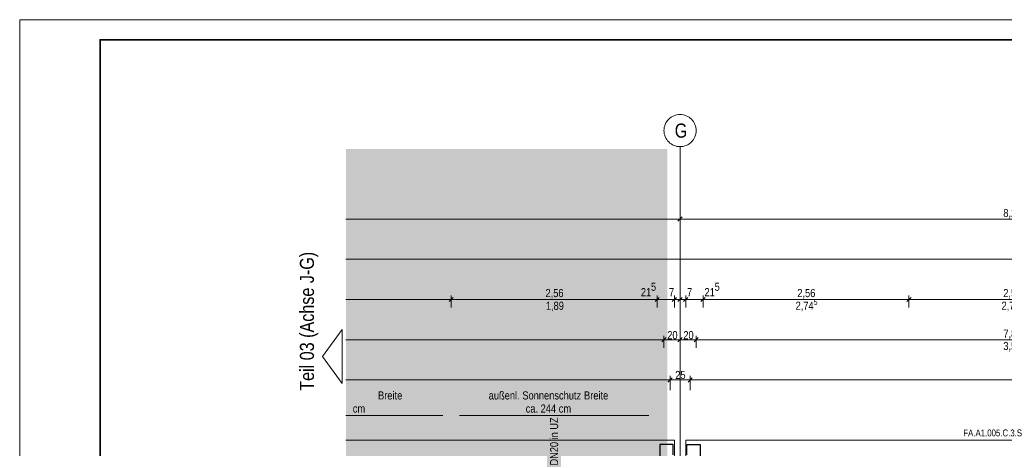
# Model space of a CAD drawing. Extents: x -620 to 300, y 62 to 1107.
# Tile 82 of 109: x -620 to -375, y 1001 to 1107. Entities that reach past the tile are written whole.
import ezdxf
from ezdxf.lldxf.tags import DXFTag

# ---------------------------------------------------------------- set-up
doc = ezdxf.new("R2010")
doc.units = 0
doc.layers.get('0').update_dxf_attribs({"lineweight": 35})
for name, color, linetype, lineweight, true_color in [('30 -33 Aussenwände- 7 Fassade_ Elemente', 7, 'Continuous', 9, 0x00aacc), ('70 -72 Beschriftung- 1 Beschriftung allgemein', 7, 'Continuous', 9, 0xff6633), ('70 -76 Bemaßung- 2 Allgemein', 9, 'Continuous', 5, 0x808080), ('iwb_Layout BA_Markierung', 7, 'Continuous', 9, 0xbadcdc), ('iwb_Layout Text', 3, 'Continuous', 18, 0x00ff00)]:
    doc.layers.add(name, color=color, linetype=linetype, lineweight=lineweight, true_color=true_color)
for name, color, linetype, lineweight in [('30 -33 Aussenwände- 8 Sonnenschutz', 7, 'Continuous', 9), ('70 -71 Achsen- 1 Gebäudeachsen', 7, 'STRICHPUNKT2-A06G9G5P8I', 18), ('Detailelementbeschriftung', 7, 'Continuous', 9), ('iwb_Plankopf Rahmen', 7, 'Continuous', 35)]:
    doc.layers.add(name, color=color, linetype=linetype, lineweight=lineweight)
doc.styles.get("Standard").update_dxf_attribs({"font": 'ARIALN.TTF'})
tags = doc.linetypes.add('STRICHPUNKT2-A06G9G5P8I', pattern=[12.7, 6.35, -3.175, 0, -3.175]).pattern_tags.tags
tags[10:11] = [DXFTag(74, 4), DXFTag(75, 0), DXFTag(340, '0'), DXFTag(46, 0.0), DXFTag(50, 0.0), DXFTag(44, 0.0), DXFTag(45, 0.0)]
tags[8:9] = [DXFTag(74, 4), DXFTag(75, 0), DXFTag(340, '0'), DXFTag(46, 0.0), DXFTag(50, 0.0), DXFTag(44, 0.0), DXFTag(45, 0.0)]
tags[6:7] = [DXFTag(74, 4), DXFTag(75, 0), DXFTag(340, '0'), DXFTag(46, 0.0), DXFTag(50, 0.0), DXFTag(44, 0.0), DXFTag(45, 0.0)]
tags[4:5] = [DXFTag(74, 4), DXFTag(75, 0), DXFTag(340, '0'), DXFTag(46, 0.0), DXFTag(50, 0.0), DXFTag(44, 0.0), DXFTag(45, 0.0)]

# ---------------------------------------------------------------- blocks, each defined once
blk = doc.blocks.new('Polygon-A06G9G5H8I')
at = {"color": 0, "linetype": 'ByBlock', "lineweight": -2, "ltscale": 0.13}
blk.add_solid([(-458.82, 78.09), (-538.53, 77.87), (-458.65, 1075.29), (-538.53, 1075.29)], dxfattribs=at)
blk = doc.blocks.new('Referenz-A06G9G5R8I')
at = {"layer": '30 -33 Aussenwände- 7 Fassade_ Elemente', "color": 0, "linetype": 'Continuous', "ltscale": 0.13}
for p, q in [((-456.88, 1002.87), (-538.53, 1002.87)), ((-456.88, 998.03), (-456.88, 1002.87)), ((-454.08, 1002.87), (-454.08, 998.03)), ((-291.88, 1002.87), (-454.08, 1002.87))]:
    blk.add_line(p, q, dxfattribs=at)
at = {"layer": '30 -33 Aussenwände- 7 Fassade_ Elemente', "color": 0, "linetype": 'Continuous', "lineweight": -2, "ltscale": 0.25}
for p, q in [((-460.48, 1001.87), (-460.48, 998.03)), ((-457.18, 1001.87), (-460.48, 1001.87)), ((-457.18, 999.23), (-457.18, 1001.87)), ((-453.78, 1001.87), (-450.48, 1001.87)), ((-453.78, 999.23), (-453.78, 1001.87)), ((-450.48, 1001.87), (-450.48, 998.03))]:
    blk.add_line(p, q, dxfattribs=at)
at = {"layer": '30 -33 Aussenwände- 8 Sonnenschutz', "color": 0, "linetype": 'Continuous', "ltscale": 0.13}
for p, q in [((-514.48, 1009.07), (-538.53, 1009.07)), ((-463.28, 1009.07), (-510.28, 1009.07))]:
    blk.add_line(p, q, dxfattribs=at)
at = {"layer": '70 -71 Achsen- 1 Gebäudeachsen', "color": 0, "linetype": 'Continuous', "ltscale": 0.18}
for p, q in [((-459.01, 1081.76), (-458.8, 1082.09)), ((-458.8, 1082.09), (-458.57, 1082.41)), ((-458.57, 1082.41), (-458.31, 1082.7)), ((-458.31, 1082.7), (-458.02, 1082.96)), ((-458.02, 1082.96), (-457.7, 1083.2)), ((-457.7, 1083.2), (-457.36, 1083.4)), ((-457.36, 1083.4), (-457.01, 1083.57)), ((-457.01, 1083.57), (-456.64, 1083.7)), ((-456.64, 1083.7), (-456.26, 1083.79)), ((-456.26, 1083.79), (-455.87, 1083.85)), ((-455.87, 1083.85), (-455.48, 1083.87)), ((-455.48, 1083.87), (-455.09, 1083.85)), ((-455.09, 1083.85), (-454.7, 1083.79)), ((-454.7, 1083.79), (-454.32, 1083.7)), ((-454.32, 1083.7), (-453.95, 1083.57)), ((-453.95, 1083.57), (-453.59, 1083.4)), ((-453.59, 1083.4), (-453.26, 1083.2)), ((-453.26, 1083.2), (-452.94, 1082.96)), ((-452.94, 1082.96), (-452.65, 1082.7)), ((-452.65, 1082.7), (-452.39, 1082.41)), ((-452.39, 1082.41), (-452.15, 1082.09)), ((-452.15, 1082.09), (-451.95, 1081.76)), ((-459.48, 1079.87), (-459.46, 1080.26)), ((-459.46, 1079.48), (-459.48, 1079.87)), ((-459.46, 1080.26), (-459.4, 1080.65)), ((-459.4, 1079.09), (-459.46, 1079.48)), ((-459.4, 1080.65), (-459.31, 1081.03)), ((-459.31, 1081.03), (-459.17, 1081.4)), ((-459.17, 1081.4), (-459.01, 1081.76)), ((-451.95, 1081.76), (-451.78, 1081.4)), ((-451.78, 1081.4), (-451.65, 1081.03)), ((-451.65, 1081.03), (-451.56, 1080.65)), ((-451.56, 1080.65), (-451.5, 1080.26)), ((-451.5, 1079.48), (-451.56, 1079.09)), ((-451.5, 1080.26), (-451.48, 1079.87)), ((-451.48, 1079.87), (-451.5, 1079.48)), ((-459.31, 1078.71), (-459.4, 1079.09)), ((-459.17, 1078.34), (-459.31, 1078.71)), ((-459.01, 1077.99), (-459.17, 1078.34)), ((-458.8, 1077.65), (-459.01, 1077.99)), ((-458.57, 1077.33), (-458.8, 1077.65)), ((-458.31, 1077.04), (-458.57, 1077.33)), ((-458.02, 1076.78), (-458.31, 1077.04)), ((-452.65, 1077.04), (-452.94, 1076.78)), ((-452.39, 1077.33), (-452.65, 1077.04)), ((-452.15, 1077.65), (-452.39, 1077.33)), ((-451.95, 1077.99), (-452.15, 1077.65)), ((-451.78, 1078.34), (-451.95, 1077.99)), ((-451.65, 1078.71), (-451.78, 1078.34)), ((-451.56, 1079.09), (-451.65, 1078.71)), ((-457.7, 1076.55), (-458.02, 1076.78)), ((-457.36, 1076.34), (-457.7, 1076.55)), ((-457.01, 1076.18), (-457.36, 1076.34)), ((-456.64, 1076.04), (-457.01, 1076.18)), ((-456.26, 1075.95), (-456.64, 1076.04)), ((-455.87, 1075.89), (-456.26, 1075.95)), ((-455.48, 1075.87), (-455.87, 1075.89)), ((-455.09, 1075.89), (-455.48, 1075.87)), ((-454.7, 1075.95), (-455.09, 1075.89)), ((-454.32, 1076.04), (-454.7, 1075.95)), ((-453.95, 1076.18), (-454.32, 1076.04)), ((-453.59, 1076.34), (-453.95, 1076.18)), ((-453.26, 1076.55), (-453.59, 1076.34)), ((-452.94, 1076.78), (-453.26, 1076.55))]:
    blk.add_line(p, q, dxfattribs=at)
at = {"layer": '70 -71 Achsen- 1 Gebäudeachsen', "color": 0, "linetype": 'STRICHPUNKT2-A06G9G5P8I', "ltscale": 0.18}
blk.add_line((-455.48, 1075.87), (-455.48, 76.43), dxfattribs=at)
at = {"layer": '70 -76 Bemaßung- 2 Allgemein', "color": 0, "linetype": 'Continuous', "ltscale": 0.13}
for p, q in [((-455.48, 1060.87), (-455.48, 1058.87)), ((-455.48, 1060.87), (-455.48, 1058.87)), ((-456.54, 1057.87), (-538.53, 1057.87)), ((-454.98, 1057.87), (-456.54, 1057.87)), ((-456.01, 1057.34), (-454.95, 1058.4)), ((-454.95, 1058.4), (-456.01, 1057.34)), ((-455.98, 1057.87), (-454.42, 1057.87)), ((-291.54, 1057.87), (-454.42, 1057.87)), ((76.47, 1047.87), (-538.53, 1047.87)), ((-513.44, 1037.87), (-538.53, 1037.87)), ((-511.88, 1037.87), (-513.44, 1037.87)), ((-511.85, 1038.4), (-512.91, 1037.34)), ((-512.91, 1037.34), (-511.85, 1038.4)), ((-512.88, 1037.87), (-511.32, 1037.87)), ((-512.38, 1035.87), (-512.38, 1038.87)), ((-512.38, 1035.87), (-512.38, 1038.87)), ((-462.24, 1037.87), (-511.32, 1037.87)), ((-462.24, 1037.87), (-463.3, 1037.87)), ((-460.68, 1037.87), (-462.24, 1037.87)), ((-460.68, 1037.87), (-462.24, 1037.87)), ((-460.65, 1038.4), (-461.71, 1037.34)), ((-460.65, 1038.4), (-461.71, 1037.34)), ((-461.18, 1035.87), (-461.18, 1038.87)), ((-461.18, 1035.87), (-461.18, 1038.87)), ((-456.88, 1037.87), (-461.18, 1037.87)), ((-457.94, 1037.87), (-459, 1037.87)), ((-456.38, 1037.87), (-457.94, 1037.87)), ((-456.54, 1037.87), (-457.6, 1037.87)), ((-456.35, 1038.4), (-457.41, 1037.34)), ((-457.41, 1037.34), (-456.35, 1038.4)), ((-457.38, 1037.87), (-455.82, 1037.87)), ((-456.88, 1035.87), (-456.88, 1038.87)), ((-456.88, 1035.87), (-456.88, 1038.87)), ((-455.48, 1037.87), (-456.88, 1037.87)), ((-454.98, 1037.87), (-456.54, 1037.87)), ((-455.14, 1037.87), (-456.2, 1037.87)), ((-454.95, 1038.4), (-456.01, 1037.34)), ((-456.01, 1037.34), (-454.95, 1038.4)), ((-455.98, 1037.87), (-454.42, 1037.87)), ((-455.82, 1037.87), (-454.76, 1037.87)), ((-455.48, 1035.87), (-455.48, 1038.87)), ((-455.48, 1035.87), (-455.48, 1038.87)), ((-454.08, 1037.87), (-455.48, 1037.87)), ((-453.58, 1037.87), (-455.14, 1037.87)), ((-453.55, 1038.4), (-454.61, 1037.34)), ((-454.61, 1037.34), (-453.55, 1038.4)), ((-454.58, 1037.87), (-453.02, 1037.87)), ((-454.42, 1037.87), (-453.36, 1037.87)), ((-454.08, 1035.87), (-454.08, 1038.87)), ((-454.08, 1035.87), (-454.08, 1038.87)), ((-449.78, 1037.87), (-454.08, 1037.87)), ((-453.02, 1037.87), (-451.96, 1037.87)), ((-450.31, 1037.34), (-449.25, 1038.4)), ((-450.31, 1037.34), (-449.25, 1038.4)), ((-450.28, 1037.87), (-448.72, 1037.87)), ((-450.28, 1037.87), (-448.72, 1037.87)), ((-449.78, 1035.87), (-449.78, 1038.87)), ((-449.78, 1035.87), (-449.78, 1038.87)), ((-448.72, 1037.87), (-447.66, 1037.87)), ((-399.64, 1037.87), (-448.72, 1037.87)), ((-398.08, 1037.87), (-399.64, 1037.87)), ((-399.11, 1037.34), (-398.05, 1038.4)), ((-398.05, 1038.4), (-399.11, 1037.34)), ((-399.08, 1037.87), (-397.52, 1037.87)), ((-398.58, 1035.87), (-398.58, 1038.87)), ((-398.58, 1035.87), (-398.58, 1038.87)), ((-348.44, 1037.87), (-397.52, 1037.87)), ((-455.48, 1030.87), (-455.48, 1028.87)), ((-455.48, 1030.87), (-455.48, 1028.87)), ((-458.95, 1028.4), (-460.01, 1027.34)), ((-460.01, 1027.34), (-458.95, 1028.4)), ((-459.48, 1025.87), (-459.48, 1028.87)), ((-459.48, 1025.87), (-459.48, 1028.87)), ((-456.01, 1027.34), (-454.95, 1028.4)), ((-454.95, 1028.4), (-456.01, 1027.34)), ((-450.95, 1028.4), (-452.01, 1027.34)), ((-452.01, 1027.34), (-450.95, 1028.4)), ((-451.48, 1025.87), (-451.48, 1028.87)), ((-451.48, 1025.87), (-451.48, 1028.87)), ((-460.54, 1027.87), (-538.53, 1027.87)), ((-458.98, 1027.87), (-460.54, 1027.87)), ((-459.98, 1027.87), (-458.42, 1027.87)), ((-456.54, 1027.87), (-458.42, 1027.87)), ((-454.98, 1027.87), (-456.54, 1027.87)), ((-455.98, 1027.87), (-454.42, 1027.87)), ((-452.54, 1027.87), (-454.42, 1027.87)), ((-450.98, 1027.87), (-452.54, 1027.87)), ((-451.98, 1027.87), (-450.42, 1027.87)), ((-295.54, 1027.87), (-450.42, 1027.87)), ((-457.98, 1015.37), (-457.98, 1018.87)), ((-457.98, 1015.37), (-457.98, 1018.87)), ((-452.98, 1015.37), (-452.98, 1018.87)), ((-452.98, 1015.37), (-452.98, 1018.87)), ((-459.04, 1017.87), (-538.53, 1017.87)), ((-456.98, 1017.87), (-459.04, 1017.87)), ((-458.98, 1017.87), (-456.92, 1017.87)), ((-454.04, 1017.87), (-456.92, 1017.87)), ((-451.98, 1017.87), (-454.04, 1017.87)), ((-453.98, 1017.87), (-451.92, 1017.87)), ((-46.54, 1017.87), (-451.92, 1017.87))]:
    blk.add_line(p, q, dxfattribs=at)
at = {"layer": '70 -76 Bemaßung- 2 Allgemein', "color": 0, "linetype": 'Continuous', "lineweight": 20, "ltscale": 0.2}
for p, q in [((-457.45, 1018.4), (-458.51, 1017.34)), ((-458.51, 1017.34), (-457.45, 1018.4)), ((-452.45, 1018.4), (-453.51, 1017.34)), ((-453.51, 1017.34), (-452.45, 1018.4))]:
    blk.add_line(p, q, dxfattribs=at)
at = {"layer": '30 -33 Aussenwände- 8 Sonnenschutz', "color": 0, "linetype": 'Continuous', "ltscale": 0.13, "char_height": 2.0138, "attachment_point": 1}
for s, insert in [('{\\fArial Narrow;Breite}', (-530.56, 1015.04)), ('{\\fArial Narrow;außenl.}', (-503.05, 1015.04)), ('{\\fArial Narrow;Sonnenschutz}', (-494.69, 1015.04)), ('{\\fArial Narrow;Breite}', (-479.36, 1015.04)), ('{\\fArial Narrow;cm}', (-536.84, 1011.78)), ('{\\fArial Narrow;ca.}', (-493.85, 1011.78)), ('{\\fArial Narrow;244}', (-490.15, 1011.78)), ('{\\fArial Narrow;cm}', (-485.64, 1011.78))]:
    blk.add_mtext(s, dxfattribs=dict(at, insert=insert))
at = {"layer": '70 -71 Achsen- 1 Gebäudeachsen', "color": 0, "linetype": 'Continuous', "ltscale": 0.18, "insert": (-456.82, 1081.63), "char_height": 3.5241, "attachment_point": 1}
blk.add_mtext('{\\fArial Narrow;G}', dxfattribs=at)
at = {"layer": '70 -72 Beschriftung- 1 Beschriftung allgemein', "color": 0, "linetype": 'Continuous', "ltscale": 0.13, "insert": (-385.07, 1005.56), "char_height": 1.7, "attachment_point": 1}
blk.add_mtext('{\\fArial Narrow;FA.A1.005.C.3.S}', dxfattribs=at)
at = {"layer": '70 -76 Bemaßung- 2 Allgemein', "color": 0, "linetype": 'Continuous', "ltscale": 0.13, "attachment_point": 1}
for s, insert, char_height in [('{\\fArial Narrow;8,25}', (-375.13, 1060.39), 2.0138), ('{\\fArial Narrow;2,56}', (-488.94, 1040.49), 2.0138), ('{\\fArial Narrow;21}', (-465.23, 1040.71), 2.0138), ('{\\fArial Narrow;5}', (-462.72, 1042.06), 2.0138), ('{\\fArial Narrow;7}', (-458.23, 1040.7), 2.0138), ('{\\fArial Narrow;7}', (-453.75, 1040.7), 2.0138), ('{\\fArial Narrow;21}', (-449.4, 1040.71), 2.0138), ('{\\fArial Narrow;5}', (-446.89, 1042.06), 2.0138), ('{\\fArial Narrow;2,56}', (-426.34, 1040.49), 2.0138), ('{\\fArial Narrow;2,56}', (-375.14, 1040.49), 2.0138), ('{\\fArial Narrow;5}', (-422.33, 1037.9), 1.3426), ('{\\fArial Narrow;1,89}', (-488.85, 1037.33), 2.0138), ('{\\fArial Narrow;2,74}', (-426.76, 1037.34), 2.0138), ('{\\fArial Narrow;2,74}', (-375.56, 1037.34), 2.0138), ('{\\fArial Narrow;20}', (-458.67, 1030.02), 2.0138), ('{\\fArial Narrow;20}', (-454.67, 1030.02), 2.0138), ('{\\fArial Narrow;7,85}', (-375.12, 1030.39), 2.0138), ('{\\fArial Narrow;3,55}', (-375.13, 1027.33), 2.0138), ('{\\fArial Narrow;25}', (-456.68, 1020.12), 2.0138)]:
    blk.add_mtext(s, dxfattribs=dict(at, insert=insert, char_height=char_height))
blk = doc.blocks.new('Einzeiliger Text-A06G9GC98I')
at = {"color": 0, "lineweight": -2, "insert": (-487.8, 996.62), "char_height": 2, "attachment_point": 1, "rotation": 90}
blk.add_mtext('{\\fArial Narrow;DN20 in UZ}', dxfattribs=at)

msp = doc.modelspace()

# ---------------------------------------------------------------- linework, layer by layer
at = {"layer": 'iwb_Layout Text', "linetype": 'Continuous', "ltscale": 0.18}
for p, q in [((-544.38, 1023.72), (-539.49, 1030.41)), ((-539.49, 1017.02), (-539.49, 1030.41)), ((-539.49, 1017.02), (-544.38, 1023.72))]:
    msp.add_line(p, q, dxfattribs=at)
at = {"layer": 'iwb_Plankopf Rahmen', "color": 8, "lineweight": 13, "ltscale": 0.13, "true_color": 0x808080}
msp.add_lwpolyline([(300.35, 62.43), (-619.65, 62.43), (-619.65, 1107.43), (300.35, 1107.43), (300.35, 62.43)], close=True, dxfattribs=at)
at = {"layer": 'iwb_Plankopf Rahmen', "ltscale": 0.35}
msp.add_lwpolyline([(-599.65, 67.43), (-599.65, 1102.43), (295.35, 1102.43), (295.35, 67.43), (-599.65, 67.43)], close=True, dxfattribs=at)

# ---------------------------------------------------------------- block references
at = {"color": 8, "lineweight": 25, "ltscale": 0.25, "true_color": 0x808080}
msp.add_blockref('Referenz-A06G9G5R8I', (0, 0), dxfattribs=at)
at = {"layer": 'Detailelementbeschriftung', "ltscale": 0.13}
msp.add_blockref('Einzeiliger Text-A06G9GC98I', (0, 0), dxfattribs=at)
at = {"layer": 'iwb_Layout BA_Markierung', "ltscale": 0.13}
msp.add_blockref('Polygon-A06G9G5H8I', (0, 0), dxfattribs=at)

# ---------------------------------------------------------------- texts
at = {"layer": 'iwb_Layout Text', "ltscale": 0.18}
msp.add_text('Teil 03 (Achse J-G)', height=3.5, rotation=90, dxfattribs=at).set_placement((-546.49, 1015.19))

doc.saveas('drawing.dxf')
